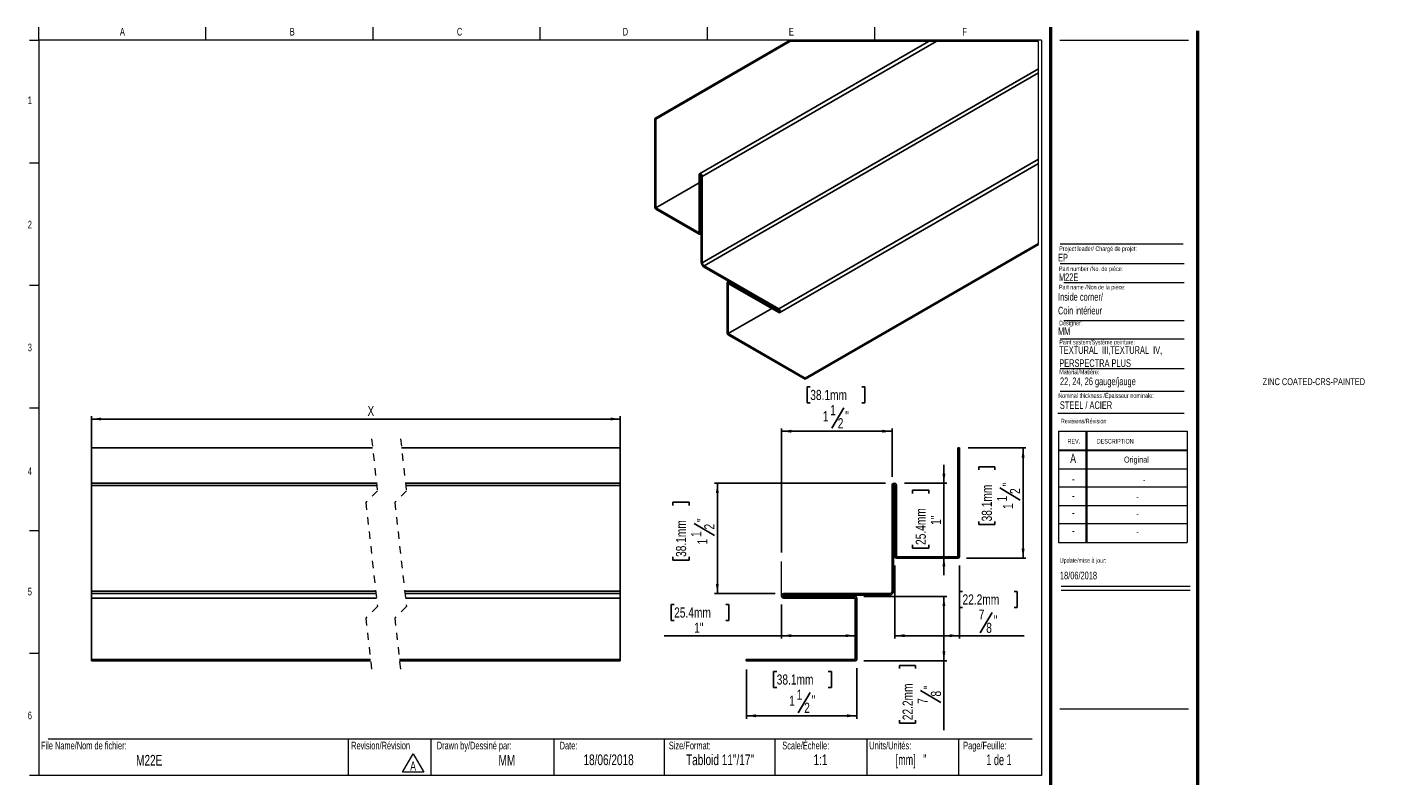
# Model space of a CAD drawing. Header units: inches. Extents: x 0.5 to 18.9, y 0.4 to 10.7.
import ezdxf

# ---------------------------------------------------------------- set-up
doc = ezdxf.new("R2010")
doc.units = ezdxf.units.IN
doc.header["$MEASUREMENT"] = 0
doc.linetypes.add('HIDDEN', pattern=[0.075, 0.05, -0.025])
doc.layers.add('FORMAT', color=7, linetype='Continuous')
doc.styles.add('SLDTEXTSTYLE0', font='TXT', dxfattribs={"width": 0.7})
doc.styles.add('SLDTEXTSTYLE1', font='TXT', dxfattribs={"width": 0.633333})
doc.styles.add('SLDTEXTSTYLE2', font='TXT', dxfattribs={"width": 0.625})
doc.styles.add('SLDTEXTSTYLE3', font='TXT', dxfattribs={"width": 0.75})
doc.dimstyles.new('SLDDIMSTYLE0', dxfattribs={"dimtxt": 0.137795, "dimasz": 0.13, "dimexe": 0, "dimexo": 0.0625, "dimgap": 0.034449, "dimtad": 1, "dimrnd": 1e-09, "dimzin": 12, "dimdsep": 46, "dimlunit": 5, "dimtxsty": 'SLDTEXTSTYLE3', "dimsah": 1, "dimcen": 0.09, "dimadec": 0, "dimazin": 3, "dimtfac": 1, "dimtofl": 0, "dimtmove": 0, "dimatfit": 3, "dimfxl": 1, "dimfrac": 2, "dimtolj": 1, "dimtzin": 12, "dimarcsym": 0})
doc.dimstyles.new('SLDDIMSTYLE1', dxfattribs={"dimtxt": 0.137795, "dimasz": 0.13, "dimexe": 0, "dimexo": 0.0625, "dimgap": 0.034449, "dimtad": 1, "dimrnd": 1e-09, "dimzin": 12, "dimdsep": 46, "dimlunit": 5, "dimtxsty": 'SLDTEXTSTYLE3', "dimsah": 1, "dimcen": 0.09, "dimadec": 0, "dimazin": 3, "dimtfac": 1, "dimtmove": 0, "dimatfit": 0, "dimfxl": 1, "dimfrac": 2, "dimtolj": 1, "dimtzin": 12, "dimarcsym": 0})
doc.dimstyles.new('SLDDIMSTYLE2', dxfattribs={"dimtxt": 0.137795, "dimasz": 0.13, "dimexe": 0, "dimexo": 0.0625, "dimgap": 0.034449, "dimtad": 1, "dimdec": 6, "dimrnd": 1e-09, "dimzin": 12, "dimdsep": 46, "dimlunit": 5, "dimtxsty": 'SLDTEXTSTYLE3', "dimsah": 1, "dimcen": 0.09, "dimadec": 0, "dimazin": 3, "dimtfac": 1, "dimtofl": 0, "dimtmove": 0, "dimatfit": 3, "dimfxl": 1, "dimfrac": 2, "dimtolj": 1, "dimtzin": 12, "dimarcsym": 0})

# ---------------------------------------------------------------- blocks, each defined once
blk = doc.blocks.new('SW_NOTE_0')
at = {"color": 0, "linetype": 'Continuous', "lineweight": 0}
for p, q in [((-0.096, 0.015), (0.049, 0.266)), ((0.049, 0.266), (0.194, 0.015)), ((0.194, 0.015), (-0.096, 0.015))]:
    blk.add_line(p, q, dxfattribs=at)
at = {"color": 0, "linetype": 'Continuous', "lineweight": 0, "insert": (0.049, 0.161), "char_height": 0.125, "attachment_point": 2, "style": 'SLDTEXTSTYLE0'}
blk.add_mtext('A', dxfattribs=at)
blk = doc.blocks.new('SW_NOTE_1')
at = {"layer": 'FORMAT', "color": 0, "char_height": 0.10417, "attachment_point": 1, "style": 'SLDTEXTSTYLE0'}
for s, insert in [('TEXTURAL  III,TEXTURAL  IV,', (0, 0.134)), ('PERSPECTRA PLUS', (0, -0.044))]:
    blk.add_mtext(s, dxfattribs=dict(at, insert=insert))
blk = doc.blocks.new('_D')
at = {"layer": 'FORMAT'}
for p, q in [((9.26, 2.845), (9.218, 2.845)), ((9.218, 2.845), (9.218, 2.626)), ((9.961, 2.845), (10.003, 2.845)), ((10.003, 2.845), (10.003, 2.626)), ((10.721, 2.844), (10.721, 2.38)), ((9.218, 2.626), (9.26, 2.626)), ((10.003, 2.626), (9.961, 2.626)), ((10.721, 2.42), (9.125, 2.42)), ((10.721, 2.42), (11.721, 2.42))]:
    blk.add_line(p, q, dxfattribs=at)
for points in [[(10.721, 2.42), (10.851, 2.4), (10.851, 2.44)], [(11.721, 2.42), (11.591, 2.44), (11.591, 2.4)]]:
    blk.add_solid(points, dxfattribs=at)
at = {"layer": 'FORMAT', "char_height": 0.1378, "attachment_point": 1, "style": 'SLDTEXTSTYLE3'}
for s, insert in [('25.4mm', (9.26, 2.804)), ('1"', (9.531, 2.597))]:
    blk.add_mtext(s, dxfattribs=dict(at, insert=insert))
blk = doc.blocks.new('_D_1')
at = {"layer": 'FORMAT'}
for p, q in [((12.926, 4.492), (12.926, 4.742)), ((12.389, 4.492), (12.966, 4.492)), ((12.926, 4.492), (12.926, 3.492)), ((12.501, 4.355), (12.501, 4.397)), ((12.501, 4.397), (12.72, 4.397)), ((12.72, 4.397), (12.72, 4.355)), ((12.501, 3.654), (12.501, 3.612)), ((12.501, 3.612), (12.72, 3.612)), ((12.72, 3.612), (12.72, 3.654)), ((12.926, 3.492), (12.926, 3.242))]:
    blk.add_line(p, q, dxfattribs=at)
for points in [[(12.926, 4.492), (12.946, 4.622), (12.906, 4.622)], [(12.926, 3.492), (12.906, 3.362), (12.946, 3.362)]]:
    blk.add_solid(points, dxfattribs=at)
at = {"layer": 'FORMAT', "char_height": 0.1378, "attachment_point": 1, "rotation": 90, "style": 'SLDTEXTSTYLE3'}
for s, insert in [('25.4mm', (12.542, 3.654)), ('1"', (12.749, 3.926))]:
    blk.add_mtext(s, dxfattribs=dict(at, insert=insert))
blk = doc.blocks.new('_D_2')
at = {"layer": 'FORMAT'}
for p, q in [((12.132, 4.492), (9.807, 4.492)), ((9.847, 4.492), (9.847, 2.992)), ((9.244, 4.192), (9.244, 4.234)), ((9.244, 4.234), (9.463, 4.234)), ((9.463, 4.234), (9.463, 4.192)), ((9.531, 3.947), (9.806, 3.781)), ((9.244, 3.491), (9.244, 3.449)), ((9.244, 3.449), (9.463, 3.449)), ((9.463, 3.449), (9.463, 3.491)), ((10.632, 2.992), (9.807, 2.992))]:
    blk.add_line(p, q, dxfattribs=at)
for points in [[(9.847, 4.492), (9.827, 4.362), (9.867, 4.362)], [(9.847, 2.992), (9.867, 3.122), (9.827, 3.122)]]:
    blk.add_solid(points, dxfattribs=at)
at = {"layer": 'FORMAT', "attachment_point": 1, "rotation": 90, "style": 'SLDTEXTSTYLE3'}
for s, insert, char_height in [('38.1mm', (9.285, 3.491), 0.1378), ('"', (9.572, 3.966), 0.138), ('2', (9.669, 3.864), 0.138), ('1', (9.491, 3.762), 0.138), ('1', (9.574, 3.66), 0.138)]:
    blk.add_mtext(s, dxfattribs=dict(at, insert=insert, char_height=char_height))
blk = doc.blocks.new('_D_3')
at = {"layer": 'FORMAT'}
for p, q in [((11.11, 5.803), (11.068, 5.803)), ((11.068, 5.803), (11.068, 5.584)), ((11.811, 5.803), (11.853, 5.803)), ((11.853, 5.803), (11.853, 5.584)), ((11.068, 5.584), (11.11, 5.584)), ((11.853, 5.584), (11.811, 5.584)), ((11.566, 5.516), (11.401, 5.24)), ((10.721, 3.549), (10.721, 5.239)), ((10.721, 5.2), (12.221, 5.2)), ((12.221, 4.58), (12.221, 5.239))]:
    blk.add_line(p, q, dxfattribs=at)
for points in [[(10.721, 5.2), (10.851, 5.18), (10.851, 5.22)], [(12.221, 5.2), (12.091, 5.22), (12.091, 5.18)]]:
    blk.add_solid(points, dxfattribs=at)
at = {"layer": 'FORMAT', "attachment_point": 1, "style": 'SLDTEXTSTYLE3'}
for s, insert, char_height in [('38.1mm', (11.11, 5.762), 0.1378), ('1', (11.381, 5.556), 0.138), ('1', (11.28, 5.473), 0.138), ('2', (11.483, 5.377), 0.138), ('"', (11.585, 5.475), 0.138)]:
    blk.add_mtext(s, dxfattribs=dict(at, insert=insert, char_height=char_height))
blk = doc.blocks.new('_D_4')
at = {"layer": 'FORMAT'}
for p, q in [((10.241, 1.959), (10.241, 1.292)), ((10.654, 1.935), (10.612, 1.935)), ((10.612, 1.935), (10.612, 1.716)), ((11.355, 1.935), (11.397, 1.935)), ((11.397, 1.935), (11.397, 1.716)), ((11.741, 1.979), (11.741, 1.292)), ((10.612, 1.716), (10.654, 1.716)), ((11.397, 1.716), (11.355, 1.716)), ((11.11, 1.647), (10.944, 1.372)), ((10.241, 1.331), (11.741, 1.331))]:
    blk.add_line(p, q, dxfattribs=at)
for points in [[(10.241, 1.331), (10.371, 1.311), (10.371, 1.351)], [(11.741, 1.331), (11.611, 1.351), (11.611, 1.311)]]:
    blk.add_solid(points, dxfattribs=at)
at = {"layer": 'FORMAT', "attachment_point": 1, "style": 'SLDTEXTSTYLE3'}
for s, insert, char_height in [('38.1mm', (10.654, 1.893), 0.1378), ('1', (10.925, 1.687), 0.138), ('1', (10.823, 1.605), 0.138), ('2', (11.027, 1.509), 0.138), ('"', (11.129, 1.607), 0.138)]:
    blk.add_mtext(s, dxfattribs=dict(at, insert=insert, char_height=char_height))
blk = doc.blocks.new('_D_5')
at = {"layer": 'FORMAT'}
for p, q in [((11.839, 2.952), (12.966, 2.952)), ((12.926, 2.952), (12.926, 2.077)), ((11.839, 2.077), (12.966, 2.077)), ((12.926, 2.077), (12.926, 1.136)), ((12.323, 1.972), (12.323, 2.014)), ((12.323, 2.014), (12.542, 2.014)), ((12.542, 2.014), (12.542, 1.972)), ((12.61, 1.676), (12.886, 1.511)), ((12.323, 1.271), (12.323, 1.229)), ((12.323, 1.229), (12.542, 1.229)), ((12.542, 1.229), (12.542, 1.271))]:
    blk.add_line(p, q, dxfattribs=at)
for points in [[(12.926, 2.952), (12.906, 2.822), (12.946, 2.822)], [(12.926, 2.077), (12.946, 2.207), (12.906, 2.207)]]:
    blk.add_solid(points, dxfattribs=at)
at = {"layer": 'FORMAT', "attachment_point": 1, "rotation": 90, "style": 'SLDTEXTSTYLE3'}
for s, insert, char_height in [('22.2mm', (12.364, 1.271), 0.1378), ('"', (12.651, 1.695), 0.138), ('8', (12.749, 1.593), 0.138), ('7', (12.57, 1.492), 0.138)]:
    blk.add_mtext(s, dxfattribs=dict(at, insert=insert, char_height=char_height))
blk = doc.blocks.new('_D_6')
at = {"layer": 'FORMAT'}
for p, q in [((12.261, 3.374), (12.261, 2.38)), ((13.136, 3.374), (13.136, 2.38)), ((13.179, 3.023), (13.137, 3.023)), ((13.137, 3.023), (13.137, 2.804)), ((13.88, 3.023), (13.922, 3.023)), ((13.922, 3.023), (13.922, 2.804)), ((13.137, 2.804), (13.179, 2.804)), ((13.922, 2.804), (13.88, 2.804)), ((13.584, 2.736), (13.418, 2.46)), ((12.261, 2.42), (13.136, 2.42)), ((13.136, 2.42), (14.015, 2.42))]:
    blk.add_line(p, q, dxfattribs=at)
for points in [[(12.261, 2.42), (12.391, 2.4), (12.391, 2.44)], [(13.136, 2.42), (13.006, 2.44), (13.006, 2.4)]]:
    blk.add_solid(points, dxfattribs=at)
at = {"layer": 'FORMAT', "attachment_point": 1, "style": 'SLDTEXTSTYLE3'}
for s, insert, char_height in [('22.2mm', (13.179, 2.982), 0.1378), ('7', (13.399, 2.776), 0.138), ('8', (13.501, 2.597), 0.138), ('"', (13.603, 2.695), 0.138)]:
    blk.add_mtext(s, dxfattribs=dict(at, insert=insert, char_height=char_height))
blk = doc.blocks.new('_D_7')
at = {"layer": 'FORMAT'}
for p, q in [((13.254, 4.972), (14.041, 4.972)), ((14.002, 4.972), (14.002, 3.472)), ((13.399, 4.675), (13.399, 4.717)), ((13.399, 4.717), (13.617, 4.717)), ((13.617, 4.717), (13.617, 4.675)), ((13.686, 4.43), (13.961, 4.264)), ((13.399, 3.974), (13.399, 3.932)), ((13.399, 3.932), (13.617, 3.932)), ((13.617, 3.932), (13.617, 3.974)), ((13.234, 3.472), (14.041, 3.472))]:
    blk.add_line(p, q, dxfattribs=at)
for points in [[(14.002, 4.972), (13.982, 4.842), (14.022, 4.842)], [(14.002, 3.472), (14.022, 3.602), (13.982, 3.602)]]:
    blk.add_solid(points, dxfattribs=at)
at = {"layer": 'FORMAT', "attachment_point": 1, "rotation": 90, "style": 'SLDTEXTSTYLE3'}
for s, insert, char_height in [('38.1mm', (13.44, 3.974), 0.1378), ('"', (13.726, 4.449), 0.138), ('2', (13.824, 4.347), 0.138), ('1', (13.646, 4.245), 0.138), ('1', (13.729, 4.143), 0.138)]:
    blk.add_mtext(s, dxfattribs=dict(at, insert=insert, char_height=char_height))
blk = doc.blocks.new('_D_8')
at = {"layer": 'FORMAT'}
for p, q in [((1.342, 4.58), (1.342, 5.405)), ((1.342, 5.366), (8.527, 5.366)), ((8.527, 4.58), (8.527, 5.405))]:
    blk.add_line(p, q, dxfattribs=at)
for points in [[(1.342, 5.366), (1.472, 5.346), (1.472, 5.386)], [(8.527, 5.366), (8.397, 5.386), (8.397, 5.346)]]:
    blk.add_solid(points, dxfattribs=at)
at = {"layer": 'FORMAT', "insert": (5.092, 5.544), "char_height": 0.138, "attachment_point": 1, "style": 'SLDTEXTSTYLE3'}
blk.add_mtext('X', dxfattribs=at)

msp = doc.modelspace()

# ---------------------------------------------------------------- linework, layer by layer
at = {"color": 7, "linetype": 'Continuous', "lineweight": 18}
for p, q in [((0.6262516, 10.5170732), (0.6262516, 10.6939449)), ((2.8970849, 10.5170732), (2.8970849, 10.6939449)), ((5.1679183, 10.5170732), (5.1679183, 10.6939449)), ((7.4387516, 10.5170732), (7.4387516, 10.6939449)), ((9.7095849, 10.6939449), (9.7095849, 10.5170732)), ((11.9804183, 10.6939449), (11.9804183, 10.5170732)), ((0.5012516, 10.5170732), (0.6262516, 10.5170732)), ((14.2512516, 10.5170732), (0.6262516, 10.5170732)), ((0.6262516, 10.5170732), (0.6262516, 0.5170732)), ((14.2512516, 10.5170732), (14.2512516, 0.5170732)), ((14.5012516, 10.5170732), (16.2512516, 10.5170732)), ((0.5012516, 8.8504065), (0.6262516, 8.8504065)), ((14.5052809, 7.4796461), (16.192868, 7.4796461)), ((14.5578273, 7.2228331), (16.192868, 7.2228331)), ((0.5012516, 7.1837398), (0.6262516, 7.1837398)), ((14.5578273, 6.7072972), (16.192868, 6.7072972)), ((14.5052809, 6.4574028), (16.192868, 6.4574028)), ((14.5052809, 6.0531641), (16.192868, 6.0531641)), ((14.5052809, 5.7453132), (16.192868, 5.7453132)), ((0.5012516, 5.5170732), (0.6262516, 5.5170732)), ((14.4754278, 5.446808), (16.192868, 5.446808)), ((14.4811999, 5.1987495), (16.2311999, 5.1987495)), ((14.4811999, 5.1987495), (14.4811999, 3.6887495)), ((14.8561999, 5.1987495), (14.8561999, 3.6887495)), ((14.8661999, 5.1987495), (14.8661999, 3.6887495)), ((16.2311999, 5.1987495), (16.2311999, 3.6887495)), ((14.4811999, 4.9487495), (16.2311999, 4.9487495)), ((14.4811999, 4.9387495), (16.2311999, 4.9387495)), ((14.4811999, 4.6887495), (16.2311999, 4.6887495)), ((16.2311999, 4.4387495), (14.4811999, 4.4387495)), ((14.4811999, 4.1887495), (16.2311999, 4.1887495)), ((16.2311999, 3.9387495), (14.4811999, 3.9387495)), ((0.5012516, 3.8504065), (0.6262516, 3.8504065)), ((14.4811999, 3.6887495), (16.2311999, 3.6887495)), ((14.5215385, 3.094666), (16.2715385, 3.094666)), ((14.5215385, 3.0386495), (16.2715385, 3.0386495)), ((0.5012516, 2.1837398), (0.6262516, 2.1837398)), ((0.7512516, 1.0170732), (14.1262516, 1.0170732)), ((4.8316802, 1.0170732), (4.8316802, 0.5170732)), ((5.9539324, 1.0170732), (5.9539324, 0.5170732)), ((7.6262516, 1.0170732), (7.6262516, 0.5170732)), ((9.1262516, 1.0170732), (9.1262516, 0.5170732)), ((10.6262516, 1.0170732), (10.6262516, 0.5170732)), ((11.8762516, 1.0170732), (11.8762516, 0.5170732)), ((13.1262516, 1.0170732), (13.1262516, 0.5170732)), ((0.6262516, 0.5170732), (0.5012516, 0.5170732)), ((14.2512516, 0.5170732), (0.6262516, 0.5170732))]:
    msp.add_line(p, q, dxfattribs=at)
at = {"color": 7, "linetype": 'Continuous', "lineweight": 50}
for p, q in [((14.3762516, 10.6939449), (14.3762516, 0.3920732)), ((16.3762516, 0.3920732), (16.3762516, 10.6420732))]:
    msp.add_line(p, q, dxfattribs=at)
at = {"color": 7, "linetype": 'Continuous', "lineweight": 25}
for p, q in [((8.9951605, 9.4529541), (10.8044454, 10.4974328)), ((9.0093037, 9.4447901), (10.8327318, 10.4974328)), ((12.7173861, 10.4974328), (9.6059532, 8.7012398)), ((9.6421642, 8.6630119), (12.8198169, 10.4974328)), ((9.6421642, 7.4907622), (14.2123668, 10.1290843)), ((9.6664684, 7.448667), (14.2123668, 10.0729586)), ((8.9951605, 9.4529541), (8.9951605, 8.2444746)), ((8.9951605, 9.4529541), (9.0093037, 9.4447901)), ((9.0093037, 9.4447901), (9.0093037, 8.2363107)), ((10.6816106, 6.8626372), (14.2123668, 8.9008989)), ((9.599737, 7.8954601), (9.599737, 8.6875037)), ((9.6138802, 7.8872961), (9.6138802, 8.6793398)), ((10.6966103, 6.8121598), (14.2123668, 8.8417624)), ((9.0093037, 8.2363107), (9.599737, 8.5771601)), ((9.628021, 8.6711758), (9.628021, 7.4989261)), ((9.6421642, 8.6630119), (9.6421642, 7.4907622)), ((9.0093037, 8.2363107), (9.599737, 7.8954601)), ((9.0093037, 8.2199792), (9.599737, 7.8791287)), ((9.609736, 7.8781384), (9.628021, 7.8886947)), ((11.0422351, 5.9236493), (14.2123668, 7.7537278)), ((11.0422351, 5.9073178), (14.2123668, 7.7373963)), ((9.6664684, 7.448667), (10.6816106, 6.8626372)), ((9.6664684, 7.4323367), (10.6816106, 6.8463057)), ((9.9815751, 7.217767), (9.9815751, 6.5359556)), ((10.0040043, 7.23748), (9.9857193, 7.2269236)), ((10.6816106, 6.8299754), (9.9957183, 7.2259333)), ((10.6816106, 6.8136452), (9.9957183, 7.2096031)), ((9.9957183, 7.2096031), (9.9957183, 6.5277905)), ((9.9957183, 6.5277905), (10.5862478, 6.8686973)), ((9.9957183, 6.5277905), (11.0422351, 5.9236493)), ((9.9957183, 6.5114602), (11.0422351, 5.9073178)), ((11.0422351, 5.9236493), (11.0422351, 5.9073178)), ((1.3421877, 4.9722395), (5.161834, 4.9722395)), ((1.3421877, 4.9722395), (1.3421877, 4.4922395)), ((5.5555362, 4.9722395), (8.5271633, 4.9722395)), ((8.5271633, 4.9722395), (8.5271633, 4.4922395)), ((13.1355507, 4.9722395), (13.1155507, 4.9722395)), ((13.1155507, 4.9722395), (13.1155507, 3.4922395)), ((13.1355507, 4.9722395), (13.1355507, 3.4922395)), ((5.2152553, 4.4922395), (1.3421877, 4.4922395)), ((1.3421877, 4.4922395), (1.3421877, 4.4622396)), ((1.3421877, 4.4622396), (5.2185945, 4.4622396)), ((1.3421877, 4.4622396), (1.3421877, 3.0266096)), ((8.5271633, 4.4922395), (5.6089551, 4.4922395)), ((5.6122943, 4.4622396), (8.5271633, 4.4622396)), ((8.5271633, 4.4922395), (8.5271633, 4.4622396)), ((8.5271633, 4.4622396), (8.5271633, 3.0266096)), ((12.2205507, 4.4622395), (12.2205507, 3.0266096)), ((12.2405507, 4.4622395), (12.2405507, 3.0266096)), ((12.2605507, 3.4922395), (12.2605507, 4.4622395)), ((12.2805507, 3.4922395), (12.2805507, 4.4622395)), ((13.1155507, 3.4922395), (12.2805507, 3.4922395)), ((13.1155507, 3.4722395), (12.2805507, 3.4722395)), ((1.3421877, 3.0266096), (5.2033601, 3.0266096)), ((1.3421877, 3.0266096), (1.3421877, 2.9922395)), ((1.3421877, 2.9922395), (5.2071852, 2.9922395)), ((1.3421877, 2.9922395), (1.3421877, 2.9322395)), ((5.5970623, 3.0266096), (8.5271633, 3.0266096)), ((5.6008873, 2.9922395), (8.5271633, 2.9922395)), ((8.5271633, 3.0266096), (8.5271633, 2.9922395)), ((8.5271633, 2.9922395), (8.5271633, 2.9322395)), ((12.1861806, 2.9922395), (10.7505507, 2.9922395)), ((12.1861806, 2.9722395), (10.7505507, 2.9722395)), ((10.7505507, 2.9522395), (11.7205507, 2.9522395)), ((1.3421877, 2.9322395), (5.2138637, 2.9322395)), ((1.3421877, 2.9322395), (1.3421877, 2.0972395)), ((5.6075635, 2.9322395), (8.5271633, 2.9322395)), ((8.5271633, 2.9322395), (8.5271633, 2.0972395)), ((10.7505507, 2.9322395), (11.7205507, 2.9322395)), ((11.7205507, 2.9322395), (11.7205507, 2.0972395)), ((11.7405507, 2.9322395), (11.7405507, 2.0972395)), ((1.3421877, 2.0972395), (1.3421877, 2.0772396)), ((1.3421877, 2.0972395), (5.1317853, 2.0972395)), ((1.3421877, 2.0772396), (5.1340122, 2.0772396)), ((5.5254875, 2.0972395), (8.5271633, 2.0972395)), ((5.5277121, 2.0772396), (8.5271633, 2.0772396)), ((8.5271633, 2.0972395), (8.5271633, 2.0772396)), ((11.7205507, 2.0972395), (10.2405507, 2.0972395)), ((10.2405507, 2.0972395), (10.2405507, 2.0772395)), ((11.7205507, 2.0772395), (10.2405507, 2.0772395))]:
    msp.add_line(p, q, dxfattribs=at)
at = {"color": 8, "linetype": 'Continuous', "lineweight": 25}
for p, q in [((9.6138802, 8.6793398), (9.6209529, 8.6834229)), ((9.6138802, 7.8872961), (9.628021, 7.8954601)), ((9.9957183, 7.2259333), (10.0098615, 7.2340985)), ((10.6816106, 6.8299754), (10.6886833, 6.8340574))]:
    msp.add_line(p, q, dxfattribs=at)
at = {"color": 7, "linetype": 'HIDDEN', "lineweight": 18}
for p, q in [((5.1479232, 5.0972395), (5.2266634, 4.3897297)), ((5.541624, 5.0972395), (5.6203642, 4.3897297)), ((5.2266634, 4.3897297), (5.0691831, 4.2322494)), ((5.6203642, 4.3897297), (5.4628839, 4.2322494)), ((5.0691831, 4.2322494), (5.2266634, 2.8172297)), ((5.4628839, 4.2322494), (5.6203642, 2.8172297)), ((5.2266634, 2.8172297), (5.0691831, 2.6597494)), ((5.6203642, 2.8172297), (5.4628839, 2.6597494)), ((5.0691831, 2.6597494), (5.1479232, 1.9522395)), ((5.4628839, 2.6597494), (5.541624, 1.9522395))]:
    msp.add_line(p, q, dxfattribs=at)
at = {"color": 7, "linetype": 'Continuous', "lineweight": 18, "flags": 128}
msp.add_lwpolyline([(14.2123668, 7.7373963), (14.2123668, 7.7537278), (14.2123668, 8.8417624), (14.2123668, 8.9008989), (14.2123668, 10.0729586), (14.2123668, 10.1290843), (14.2123668, 10.4974328), (12.8198169, 10.4974328), (12.7173861, 10.4974328), (10.8327318, 10.4974328), (10.8044454, 10.4974328)], dxfattribs=at)
at = {"color": 7, "linetype": 'Continuous', "lineweight": 25, "flags": 128}
for points in [[(9.599737, 8.6875037), (9.6013515, 8.695947), (9.6059509, 8.7012386), (9.6128336, 8.7025762), (9.6209506, 8.6997544), (9.62907, 8.6932037), (9.6359503, 8.6839204), (9.6405497, 8.6733183), (9.6421642, 8.6630119)], [(9.6138802, 8.6793398), (9.6144176, 8.6821546), (9.6159499, 8.6839181), (9.6182449, 8.6843639), (9.6209506, 8.6834241), (9.6236563, 8.6812394), (9.6259513, 8.6781454), (9.6274836, 8.6746113), (9.628021, 8.6711758)], [(10.6816106, 6.8626372), (10.6897299, 6.8560865), (10.6966103, 6.8468032), (10.7012097, 6.8362011), (10.7028242, 6.8258946), (10.7012097, 6.8174526), (10.6966103, 6.8121598), (10.6897299, 6.8108233), (10.6816106, 6.8136452)], [(10.6816106, 6.8463057), (10.6843162, 6.8441222), (10.6866112, 6.8410281), (10.6881436, 6.8374941), (10.6886833, 6.8340586), (10.6881436, 6.831245), (10.6866112, 6.8294803), (10.6843162, 6.8290344), (10.6816106, 6.8299754)]]:
    msp.add_lwpolyline(points, dxfattribs=at)
at = {"color": 7, "linetype": 'Continuous', "lineweight": 25}
for centre, radius, start, end in [((9.0258728, 8.2458766), 0.0307443, 182.61371003, 237.38900047), ((9.6052576, 7.8858981), 0.0087351, 230.80181282, 9.2097359), ((9.7114932, 7.5027272), 0.0835587, 182.60725495, 237.39522881), ((9.6949215, 7.4931585), 0.0528117, 182.6006459, 237.40032282), ((9.9901974, 7.2191645), 0.0087348, 50.79795253, 189.20646687), ((10.0122761, 6.5373511), 0.0307327, 182.6025213, 237.40018921), ((12.2505507, 4.4622395), 0.03, 0, 180), ((12.2505507, 4.4622395), 0.01, 0, 180), ((12.2805507, 3.4922395), 0.02, 180, 270), ((13.1155507, 3.4922395), 0.02, 270, 0), ((10.7505507, 2.9622395), 0.03, 90, 270), ((10.7505507, 2.9622395), 0.01, 90, 270), ((11.7205507, 2.9322395), 0.02, 0, 90), ((12.1861806, 3.0266096), 0.0543701, 270, 0), ((12.1861806, 3.0266096), 0.0343701, 270, 0), ((11.7205507, 2.0972395), 0.02, 270, 0)]:
    msp.add_arc(centre, radius, start, end, dxfattribs=at)
at = {"layer": 'FORMAT', "color": 250, "lineweight": 18, "true_color": 0x454545}
msp.add_line((14.5052809, 7.7477891), (16.1756542, 7.7477891), dxfattribs=at)
at = {"layer": 'FORMAT', "lineweight": 18}
for p, q in [((12.2505507, 4.4922395), (12.2707547, 4.4922395)), ((10.7205507, 2.9622395), (10.7205507, 3.4305886)), ((14.5012516, 1.4265536), (16.2512516, 1.4265536))]:
    msp.add_line(p, q, dxfattribs=at)

# ---------------------------------------------------------------- block references
at = {"color": 7, "linetype": 'Continuous', "lineweight": 0}
msp.add_blockref('SW_NOTE_0', (5.6629239, 0.5500403), dxfattribs=at)
at = {"layer": 'FORMAT'}
msp.add_blockref('SW_NOTE_1', (14.4936793, 6.2219515), dxfattribs=at)

# ---------------------------------------------------------------- texts
at = {"color": 7, "linetype": 'Continuous', "lineweight": 0}
for s, insert, char_height, attachment_point, style in [('A', (1.7614258, 10.6839024), 0.1041667, 2, 'SLDTEXTSTYLE0'), ('B', (4.0695891, 10.6839024), 0.1041667, 2, 'SLDTEXTSTYLE0'), ('C', (6.3441318, 10.6839024), 0.1041667, 2, 'SLDTEXTSTYLE0'), ('D', (8.5974733, 10.6839024), 0.1041667, 2, 'SLDTEXTSTYLE0'), ('E', (10.8526565, 10.6839024), 0.1041667, 2, 'SLDTEXTSTYLE0'), ('F', (13.2074254, 10.6839024), 0.1041667, 2, 'SLDTEXTSTYLE0'), ('1', (0.5037246, 9.7518248), 0.1041667, 2, 'SLDTEXTSTYLE0'), ('2', (0.5037246, 8.0618626), 0.1041667, 2, 'SLDTEXTSTYLE0'), ('EP', (14.4770103, 7.6126145), 0.10416667, 1, 'SLDTEXTSTYLE0'), ('Project leader/ Chargé de projet:', (14.4927736, 7.7128037), 0.0625, 1, 'SLDTEXTSTYLE0'), ('Part number /No. de pièce:', (14.4892638, 7.4395042), 0.0625, 1, 'SLDTEXTSTYLE0'), ('M22E', (14.4892638, 7.3462932), 0.10416667, 1, 'SLDTEXTSTYLE0'), ('Designer:', (14.4927736, 6.7027068), 0.0625, 1, 'SLDTEXTSTYLE0'), ('MM', (14.4770103, 6.6115619), 0.10416667, 1, 'SLDTEXTSTYLE0'), ('3', (0.5037246, 6.3910002), 0.1041667, 2, 'SLDTEXTSTYLE0'), ('Paint system/Système peinture:', (14.4936793, 6.4423393), 0.0625, 1, 'SLDTEXTSTYLE0'), ('ZINC COATED-CRS-PAINTED', (17.2579034, 5.920721), 0.09375, 1, 'SLDTEXTSTYLE0'), ('Nominal thickness /Épaisseur nominale:', (14.4802784, 5.7152135), 0.0625, 1, 'SLDTEXTSTYLE0'), ('STEEL / ACIER', (14.5019361, 5.6065758), 0.104166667, 1, 'SLDTEXTSTYLE0'), ('Revisions/Révision', (14.5156012, 5.3694188), 0.0625, 1, 'SLDTEXTSTYLE0'), ('REV.', (14.6062312, 5.0951297), 0.0625, 1, 'SLDTEXTSTYLE0'), ('DESCRIPTION', (15.0041424, 5.0951297), 0.0625, 1, 'SLDTEXTSTYLE0'), ('A', (14.6820414, 4.8942809), 0.125, 2, 'SLDTEXTSTYLE0'), ('Original', (15.5419694, 4.8554617), 0.08333333, 2, 'SLDTEXTSTYLE0'), ('4', (0.5037246, 4.7085424), 0.1041667, 2, 'SLDTEXTSTYLE0'), ('-', (14.6833579, 4.6174037), 0.125, 2, 'SLDTEXTSTYLE0'), ('-', (15.6471739, 4.5785845), 0.0833333, 2, 'SLDTEXTSTYLE0'), ('-', (14.6833579, 4.3881653), 0.125, 2, 'SLDTEXTSTYLE0'), ('-', (15.5556728, 4.3493461), 0.0833333, 2, 'SLDTEXTSTYLE0'), ('-', (14.6833579, 4.1569001), 0.125, 2, 'SLDTEXTSTYLE0'), ('-', (15.5556728, 4.118081), 0.0833333, 2, 'SLDTEXTSTYLE0'), ('-', (14.6833579, 3.9142956), 0.125, 2, 'SLDTEXTSTYLE0'), ('-', (15.5556728, 3.8754764), 0.0833333, 2, 'SLDTEXTSTYLE0'), ('Update/mise à jour:', (14.5009021, 3.4746831), 0.0625, 1, 'SLDTEXTSTYLE0'), ('18/06/2018', (14.5029298, 3.2903145), 0.10416667, 1, 'SLDTEXTSTYLE0'), ('5', (0.5037246, 3.0715769), 0.1041667, 2, 'SLDTEXTSTYLE0'), ('6', (0.5037246, 1.3878409), 0.1041667, 2, 'SLDTEXTSTYLE0'), ('File Name/Nom de fichier:', (0.6549319, 0.9786785), 0.104166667, 1, 'SLDTEXTSTYLE0'), ('Revision/Révision', (4.8700984, 0.9786785), 0.104166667, 1, 'SLDTEXTSTYLE0'), ('Drawn by/Dessiné par:', (6.0332993, 0.9786785), 0.104166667, 1, 'SLDTEXTSTYLE0'), ('Date:', (7.7035091, 0.9786785), 0.10416667, 1, 'SLDTEXTSTYLE0'), ('Size/Format:', (9.1875093, 0.9786785), 0.104166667, 1, 'SLDTEXTSTYLE0'), ('Scale/Échelle:', (10.7293877, 0.9786785), 0.104166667, 1, 'SLDTEXTSTYLE0'), ('Units/Unités:', (11.9111167, 0.9786785), 0.104166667, 1, 'SLDTEXTSTYLE0'), ('Page/Feuille:', (13.1879976, 0.9786785), 0.104166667, 1, 'SLDTEXTSTYLE0'), ('M22E', (2.1263562, 0.7993968), 0.14583333, 2, 'SLDTEXTSTYLE0'), ('MM', (6.9863934, 0.7993968), 0.14583333, 2, 'SLDTEXTSTYLE0'), ('18/06/2018', (8.3687858, 0.805962), 0.14583333, 2, 'SLDTEXTSTYLE0'), ('Tabloid 11"/17"', (9.8831067, 0.805962), 0.145833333, 2, 'SLDTEXTSTYLE0'), ('1:1', (11.2474421, 0.805962), 0.14583333, 2, 'SLDTEXTSTYLE0'), ('[mm]   "', (12.4789981, 0.805962), 0.14583333, 2, 'SLDTEXTSTYLE2'), ('1 de 1', (13.6742198, 0.805962), 0.14583333, 2, 'SLDTEXTSTYLE1')]:
    msp.add_mtext(s, dxfattribs=dict(at, insert=insert, char_height=char_height, attachment_point=attachment_point, style=style))
at = {"layer": 'FORMAT', "attachment_point": 1, "style": 'SLDTEXTSTYLE0'}
for s, insert, char_height in [('Part name /Non de la pièce:', (14.4892638, 7.1904184), 0.0625), ('Inside corner/', (14.4770103, 7.0784856), 0.104166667), ('Coin intérieur', (14.4770103, 6.8922265), 0.104166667), ('Material/Matière:', (14.4936793, 6.0368173), 0.0625), ('22, 24, 26 gauge/jauge', (14.503118, 5.9304258), 0.104166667)]:
    msp.add_mtext(s, dxfattribs=dict(at, insert=insert, char_height=char_height))

# ---------------------------------------------------------------- dimensions: what is measured, and where the dimension line sits
at = {"layer": 'FORMAT'}
for base, p1, p2, dimstyle, picture, middle in [((12.2205507, 5.1998159), (10.7205507, 3.4305886), (12.2205507, 4.4622395), 'SLDDIMSTYLE2', '_D_3', (11.4608093, 5.1998159)), ((13.1355507, 2.4198095), (12.2605507, 3.4922395), (13.1355507, 3.4922395), 'SLDDIMSTYLE2', '_D_6', (13.5292515, 2.4198095)), ((11.7205507, 2.4198095), (10.7205507, 2.9622395), (11.7205507, 2.0972395), 'SLDDIMSTYLE0', '_D', (9.6106294, 2.4198095)), ((11.7405507, 1.3314255), (10.2405507, 2.0772395), (11.7405507, 2.0972395), 'SLDDIMSTYLE2', '_D_4', (11.0043941, 1.3314255))]:
    dim = msp.add_linear_dim(base=base, p1=p1, p2=p2, dimstyle=dimstyle, dxfattribs=at)
    dim.commit()
    dim.dimension.update_dxf_attribs({"geometry": picture, "text_midpoint": middle, "dimtype": 160})
dim = msp.add_linear_dim(base=(8.5271633, 5.3659403), p1=(1.3421877, 4.4622395), p2=(8.5271633, 4.4622395), angle=0, text='X', dimstyle='SLDDIMSTYLE0', dxfattribs=at)
dim.commit()
dim.dimension.update_dxf_attribs({"geometry": '_D_8', "text_midpoint": (5.1478055, 5.3659403), "dimtype": 160})
for base, p1, p2, dimstyle, picture, middle in [((14.0016924, 3.4722395), (13.1355507, 4.9722395), (13.1155507, 3.4722395), 'SLDDIMSTYLE2', '_D_7', (14.0016924, 4.3246052)), ((12.9262098, 3.4922395), (12.2707547, 4.4922395), (13.1155507, 3.4922395), 'SLDDIMSTYLE1', '_D_1', (12.9262098, 4.0048627)), ((9.8468499, 2.9922395), (12.2505507, 4.4922395), (10.7505507, 2.9922395), 'SLDDIMSTYLE2', '_D_2', (9.8468499, 3.8415014)), ((12.9262098, 2.0772395), (11.7205507, 2.9522395), (11.7205507, 2.0772395), 'SLDDIMSTYLE2', '_D_5', (12.9262098, 1.621776))]:
    dim = msp.add_linear_dim(base=base, p1=p1, p2=p2, angle=90, dimstyle=dimstyle, dxfattribs=at)
    dim.commit()
    dim.dimension.update_dxf_attribs({"geometry": picture, "text_midpoint": middle, "dimtype": 160})

doc.saveas('drawing.dxf')
